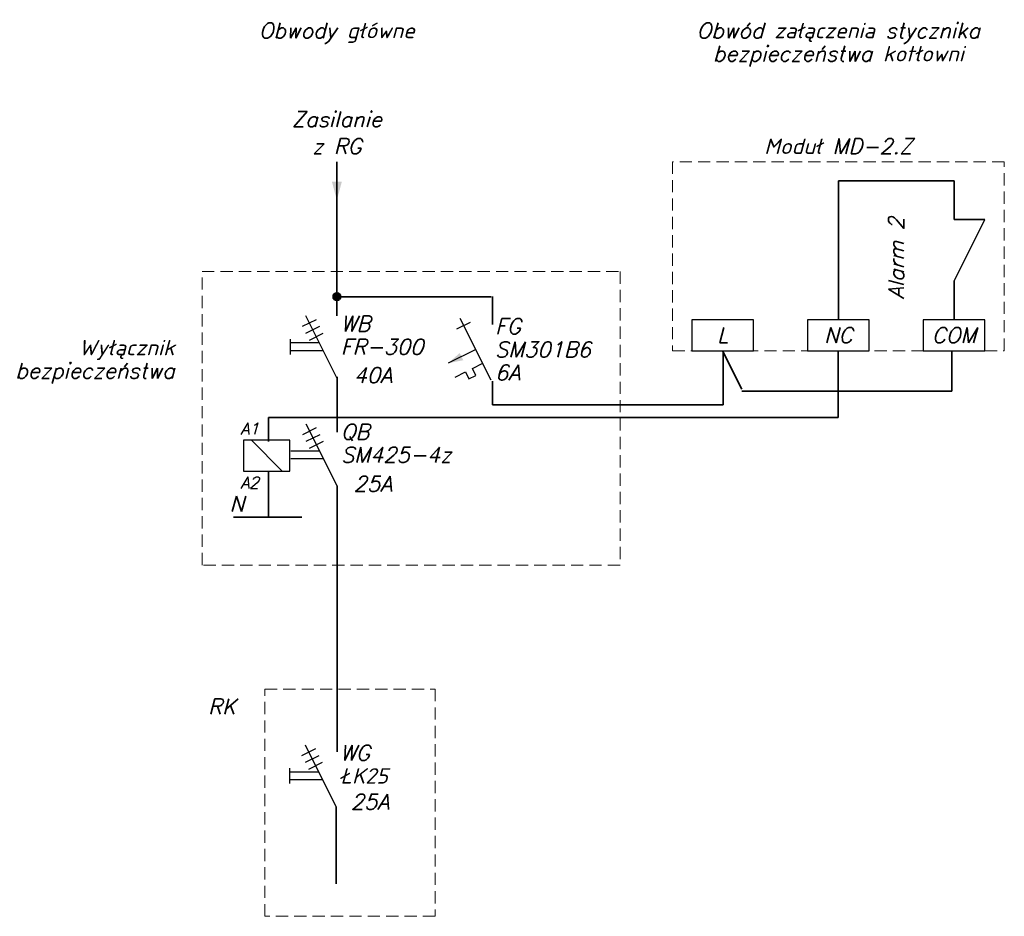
# Model space of a CAD drawing. Header units: millimetres. Extents: x 673 to 800, y 81 to 198.
import ezdxf
from ezdxf.enums import TextEntityAlignment as Align

# ---------------------------------------------------------------- set-up
doc = ezdxf.new("R2010")
doc.units = ezdxf.units.MM
doc.header["$LTSCALE"] = 0.25
doc.header["$MEASUREMENT"] = 0
doc.linetypes.add('HIDDEN', pattern=[9.525, 6.35, -3.175])
for name, color, linetype, lineweight in [('Opisy', 2, 'Continuous', 20), ('Przewody', 1, 'Continuous', 35), ('Ramki', 4, 'HIDDEN', 5), ('Symbole', 3, 'Continuous', 30)]:
    doc.layers.add(name, color=color, linetype=linetype, lineweight=lineweight)
doc.styles.add('Romans', font='romans.shx', dxfattribs={"oblique": 15, "height": 2})

msp = doc.modelspace()

# ---------------------------------------------------------------- hatches: boundary and pattern name
at = {"layer": 'Przewody'}
msp.add_hatch(color=256, dxfattribs=at).paths.add_polyline_path([(714.2, 161.63, 1), (713.2, 161.63, 1)])

# ---------------------------------------------------------------- linework, layer by layer
for p, q in [((713.7, 169.2), (713.7, 179.13)), ((793.7, 176.63), (778.7, 176.63)), ((778.7, 176.63), (778.7, 158.63)), ((793.7, 171.63), (793.7, 176.63)), ((797.7, 171.63), (793.7, 171.63)), ((713.7, 169.2), (713.7, 161.63)), ((713.7, 159.13), (713.7, 167.5)), ((793.7, 158.63), (793.7, 163.63)), ((713.7, 161.63), (733.7, 161.63)), ((733.85, 161.64), (733.85, 158.01)), ((763.7, 154.63), (766.2, 149.63)), ((763.76, 147.59), (763.76, 154.57)), ((778.68, 145.98), (778.68, 154.6)), ((793.4, 149.36), (793.4, 154.59)), ((713.73, 151.25), (713.73, 144.06)), ((733.85, 150.66), (733.85, 147.59)), ((766.2, 149.36), (793.4, 149.36)), ((733.85, 147.59), (763.76, 147.59)), ((704.86, 142.87), (704.86, 145.98)), ((704.86, 145.98), (778.68, 145.98)), ((704.86, 133.05), (704.86, 139.03)), ((713.73, 137.12), (713.73, 102.63)), ((700.3, 133.05), (709.17, 133.05)), ((713.62, 95.51), (713.62, 85.51))]:
    msp.add_line(p, q, dxfattribs=at)
msp.add_circle((713.7, 161.63), 0.5, dxfattribs=at)
msp.add_solid([(713.7, 174.13), (713.06, 176.55), (713.7, 174.13), (714.35, 176.55)], dxfattribs=at)
at = {"layer": 'Ramki'}
for p, q in [((696.23, 164.9), (750.4, 164.9)), ((696.23, 126.82), (696.23, 164.9)), ((750.4, 164.9), (750.4, 126.82)), ((750.4, 126.82), (696.23, 126.82)), ((704.38, 110.77), (726.43, 110.77)), ((704.38, 81.31), (704.38, 110.77)), ((726.43, 110.77), (726.43, 81.31)), ((726.43, 81.31), (704.38, 81.31))]:
    msp.add_line(p, q, dxfattribs=at)
msp.add_lwpolyline([(757.2, 154.63), (800.2, 154.63), (800.2, 179.13), (757.2, 179.13)], close=True, dxfattribs=at)
at = {"layer": 'Symbole'}
for p, q in [((793.7, 163.63), (797.7, 171.63)), ((713.7, 151.13), (709.7, 159.13)), ((733.7, 150.79), (729.7, 158.79)), ((707.7, 154.13), (707.7, 156.13)), ((713.73, 137.12), (709.73, 145.12)), ((713.62, 95.51), (709.62, 103.51)), ((707.62, 98.51), (707.62, 100.51))]:
    msp.add_line(p, q, dxfattribs=at)
at = {"layer": 'Symbole', "color": 4}
for p, q in [((709.26, 157.79), (711.04, 158.69)), ((729.26, 157.45), (731.04, 158.34)), ((709.7, 156.9), (711.49, 157.79)), ((710.15, 156), (711.94, 156.9)), ((711.45, 155.63), (707.7, 155.63)), ((711.95, 154.63), (707.7, 154.63)), ((731.7, 154.79), (728.13, 153)), ((709.28, 143.78), (711.07, 144.67)), ((702.62, 143.03), (706.62, 139.03)), ((709.73, 142.88), (711.52, 143.78)), ((710.17, 141.99), (711.96, 142.88)), ((711.48, 141.62), (707.73, 141.62)), ((711.98, 140.62), (707.73, 140.62)), ((709.17, 102.17), (710.96, 103.06)), ((709.62, 101.27), (711.4, 102.17)), ((710.06, 100.38), (711.85, 101.27)), ((711.37, 100.01), (707.62, 100.01)), ((711.87, 99.01), (707.62, 99.01))]:
    msp.add_line(p, q, dxfattribs=at)
at = {"layer": 'Symbole', "color": 7}
for points in [[(759.7, 154.63), (767.7, 154.63), (767.7, 158.63), (759.7, 158.63)], [(774.7, 154.63), (782.7, 154.63), (782.7, 158.63), (774.7, 158.63)], [(789.7, 154.63), (797.7, 154.63), (797.7, 158.63), (789.7, 158.63)]]:
    msp.add_lwpolyline(points, close=True, dxfattribs=at)
at = {"layer": 'Symbole', "color": 4}
msp.add_lwpolyline([(729.02, 151.21), (730.36, 151.88), (730.81, 150.99), (731.7, 151.43), (731.26, 152.33), (732.6, 153)], dxfattribs=at)
at = {"layer": 'Symbole'}
msp.add_lwpolyline([(701.62, 139.03), (707.62, 139.03), (707.62, 143.03), (701.62, 143.03)], close=True, dxfattribs=at)
at = {"layer": 'Symbole', "color": 4}
msp.add_solid([(728.13, 153), (729.62, 154.33), (728.13, 153), (730.08, 153.4)], dxfattribs=at)

# ---------------------------------------------------------------- texts
at = {"layer": 'Opisy', "style": 'Romans', "oblique": 15}
for s, p in [('Obwody główne', (713.7, 196.13)), ('Obwód załączenia stycznika', (778.7, 196.13)), ('bezpieczeństwa kotłowni', (778.7, 193.13)), ('Zasilanie', (713.7, 184.63)), ('Moduł MD-2.Z', (778.7, 181.13)), ('z RG', (713.7, 181.13)), ('L', (763.7, 156.63)), ('NC', (778.7, 156.63)), ('COM', (793.7, 156.63))]:
    msp.add_text(s, height=2, dxfattribs=at).set_placement(p, align=Align.MIDDLE_CENTER)
msp.add_text('Alarm 2', height=2, rotation=90, dxfattribs=at).set_placement((786.2, 166.63), align=Align.MIDDLE_CENTER)
for s, p in [('WB', (714.2, 158.13)), ('FG', (734.2, 157.79)), ('FR-300', (714.2, 155.13)), ('SM301B6', (734.2, 154.79)), ('40A', (715.88, 151.44)), ('6A', (734.2, 151.79)), ('QB', (714.23, 144.12)), ('SM425-4z', (714.23, 141.12)), ('25A', (715.88, 137.37)), ('N', (699.81, 134.77)), ('WG', (714.12, 102.51)), ('ŁK25', (714.12, 99.51)), ('25A', (715.51, 96.16))]:
    msp.add_text(s, height=2, dxfattribs=at).set_placement(p, align=Align.MIDDLE_LEFT)
for s, p in [('Wyłącznik', (692.68, 155.03)), ('bezpieczeństwa', (692.68, 152.03)), ('RK', (700.62, 108.51))]:
    msp.add_text(s, height=2, dxfattribs=at).set_placement(p, align=Align.MIDDLE_RIGHT)
at = {"layer": 'Opisy', "color": 4, "style": 'Romans', "oblique": 15}
for s, p in [('A1', (703.62, 144.53)), ('A2', (703.62, 137.53))]:
    msp.add_text(s, height=1.5, dxfattribs=at).set_placement(p, align=Align.MIDDLE_RIGHT)

doc.saveas('drawing.dxf')
